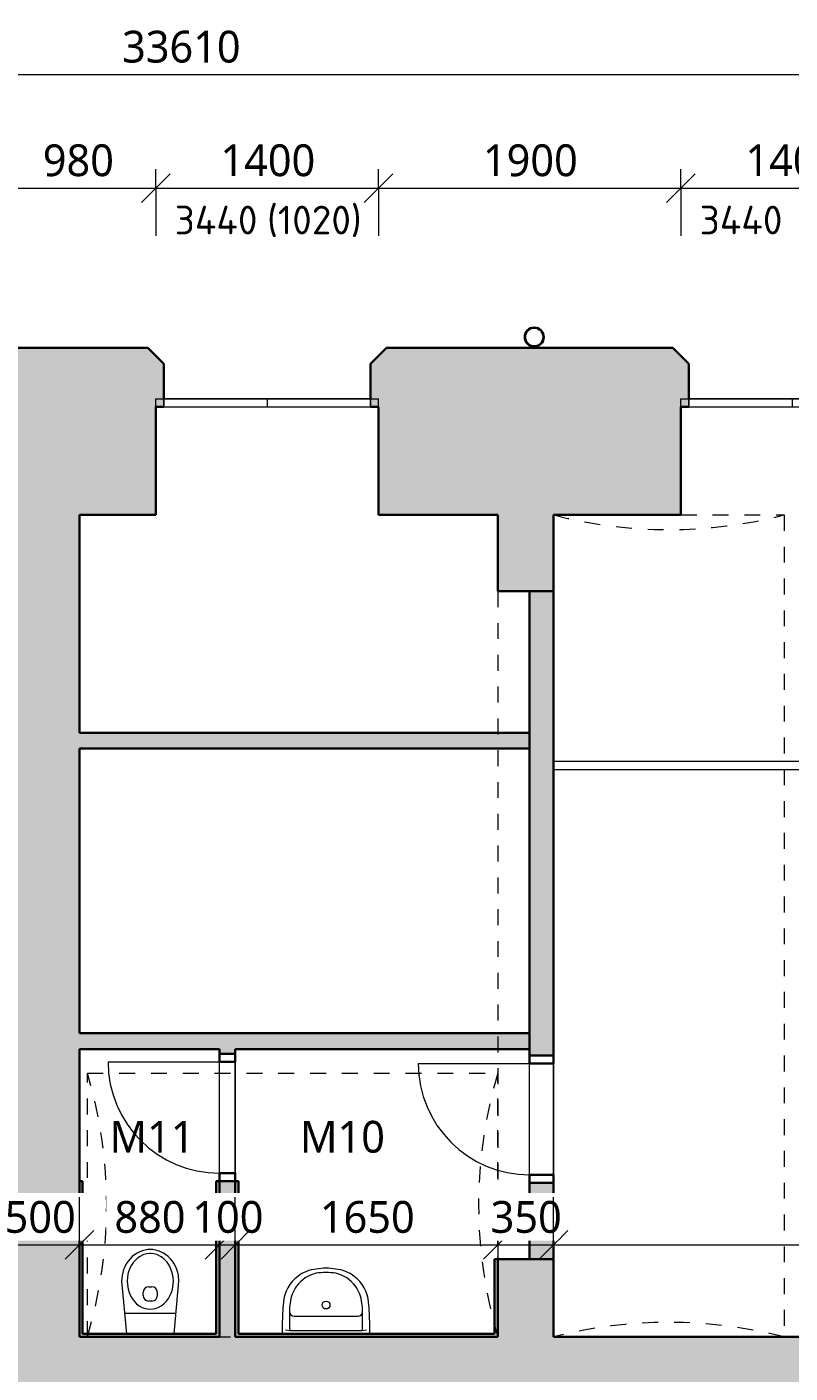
# Model space of a CAD drawing. Header units: metres. Extents: x -2.8 to 41.5, y -3 to 31.1.
# Tile 18 of 21: x 22 to 26.8, y 8.3 to 16.8. Entities that reach past the tile are written whole.
import ezdxf

# ---------------------------------------------------------------- set-up
doc = ezdxf.new("R2010")
doc.units = ezdxf.units.M
doc.linetypes.add('AV - Cerch_ 1 tecka 2mm', pattern=[0.004, 0.002, -0.001, 0, -0.001])
doc.layers.add('AV-KOTY', color=5, linetype='Continuous', lineweight=13, true_color=0x0000ff)
doc.layers.add('AV-MISTNOSTI', color=5, linetype='Continuous', lineweight=5, true_color=0x0000ff)
for name, color, linetype, lineweight in [('AV-KOTY-100', 7, 'Continuous', 5), ('AV-SRAFY', 7, 'Continuous', 35), ('AV-STAVBA', 7, 'Continuous', 18), ('AV-VYBAVENI', 7, 'Continuous', 18)]:
    doc.layers.add(name, color=color, linetype=linetype, lineweight=lineweight)
doc.styles.add('ISOCPEUR', font='isocpeur.ttf', dxfattribs={"height": 0.18})
doc.styles.add('Trebuchet MS', font='trebuc.ttf', dxfattribs={"height": 0.2})
doc.styles.add('Trebuchet MS_B', font='trebuc.ttf', dxfattribs={"height": 0.2})
doc.dimstyles.new('2_mm_-_O_-_Blue_-_mm_-_zaokrouhlena', dxfattribs={"dimscale": 0.3048, "dimtxt": 0.20619, "dimasz": 0.590551, "dimexe": 0.393701, "dimexo": 0.0625, "dimgap": 0.065617, "dimtad": 1, "dimdec": 0, "dimlfac": 1000, "dimrnd": 10, "dimzin": 0, "dimdsep": 46, "dimtxsty": 'Trebuchet MS', "dimblk1": 'OBLIQUE', "dimblk2": 'OBLIQUE', "dimsah": 1, "dimcen": 0.09, "dimazin": 0, "dimtfac": 1, "dimtdec": 4, "dimtix": 1, "dimtmove": 0, "dimatfit": 3, "dimfxl": 0.984252, "dimfxlon": 1, "dimtvp": 1, "dimtfill": 1, "dimtolj": 1, "dimtzin": 0, "dimarcsym": 2})

# ---------------------------------------------------------------- blocks, each defined once
blk = doc.blocks.new('GM_Otvor_obdélníkový - 4200x4810-947040-1NP mezipatro')
at = {"layer": 'AV-STAVBA', "linetype": 'AV - Cerch_ 1 tecka 2mm', "lineweight": 13}
for p, q in [((-2.1, 0.175), (2.1, 0.175)), ((-2.1, -0.175), (2.1, -0.175)), ((-2.1, -0.175), (2.1, -0.175))]:
    blk.add_line(p, q, dxfattribs=at)
blk = doc.blocks.new('DO_1-L_Ocel_ - 700x1970_150-958473-1NP mezipatro')
at = {"layer": 'AV-STAVBA'}
for p, q in [((0.35, 0.775), (0.35, 0.075)), ((-0.35, 0.075), (0.35, 0.075)), ((-0.35, -0.075), (0.35, -0.075))]:
    blk.add_line(p, q, dxfattribs=at)
at = {"layer": 'AV-STAVBA', "linetype": 'AV - Cerch_ 1 tecka 2mm'}
for p, q in [((-0.4, 0.075), (0.4, 0.075)), ((-0.35, 0.075), (0.35, 0.075)), ((-0.4, -0.075), (0.4, -0.075)), ((-0.35, -0.075), (0.35, -0.075))]:
    blk.add_line(p, q, dxfattribs=at)
at = {"layer": 'AV-STAVBA', "lineweight": 35}
for p, q in [((-0.35, 0.075), (-0.4, 0.075)), ((-0.35, -0.075), (-0.35, 0.075)), ((0.4, 0.075), (0.35, 0.075)), ((0.35, 0.075), (0.35, -0.075)), ((-0.4, -0.075), (-0.35, -0.075)), ((0.35, -0.075), (0.4, -0.075))]:
    blk.add_line(p, q, dxfattribs=at)
at = {"layer": 'AV-STAVBA'}
blk.add_arc((0.35, 0.075), 0.7, 90, 180, dxfattribs=at)
blk = doc.blocks.new('DO_1-L_Ocel_ - 700x1970_100-947950-1NP mezipatro')
at = {"layer": 'AV-STAVBA'}
for p, q in [((0.35, 0.75), (0.35, 0.05)), ((-0.35, 0.05), (0.35, 0.05)), ((-0.35, -0.05), (0.35, -0.05))]:
    blk.add_line(p, q, dxfattribs=at)
at = {"layer": 'AV-STAVBA', "linetype": 'AV - Cerch_ 1 tecka 2mm'}
for p, q in [((-0.4, 0.05), (0.4, 0.05)), ((-0.35, 0.05), (0.35, 0.05)), ((-0.4, -0.05), (0.4, -0.05)), ((-0.35, -0.05), (0.35, -0.05))]:
    blk.add_line(p, q, dxfattribs=at)
at = {"layer": 'AV-STAVBA', "lineweight": 35}
for p, q in [((-0.35, 0.05), (-0.4, 0.05)), ((-0.35, -0.05), (-0.35, 0.05)), ((0.4, 0.05), (0.35, 0.05)), ((0.35, 0.05), (0.35, -0.05)), ((-0.4, -0.05), (-0.35, -0.05)), ((0.35, -0.05), (0.4, -0.05))]:
    blk.add_line(p, q, dxfattribs=at)
at = {"layer": 'AV-STAVBA'}
blk.add_arc((0.35, 0.05), 0.7, 90, 180, dxfattribs=at)
blk = doc.blocks.new('WI_2222_bez středního sloupku - 1400x3440-1056389-1NP mezipatro')
at = {"layer": 'AV-STAVBA'}
for p, q in [((-0.7, 0.155), (-0.7, 0.205)), ((-0.7, 0.205), (0.7, 0.205)), ((0, 0.205), (-0.65, 0.205)), ((-0.65, 0.205), (-0.65, 0.155)), ((-0.65, 0.155), (-0.65, 0.205)), ((0.65, 0.205), (0, 0.205)), ((0, 0.205), (0, 0.155)), ((0, 0.205), (0, 0.155)), ((0.65, 0.205), (0.65, 0.155)), ((0.65, 0.155), (0.65, 0.205)), ((0.7, 0.155), (0.7, 0.205)), ((-0.7, 0.155), (0.7, 0.155)), ((-0.65, 0.155), (0, 0.155)), ((0, 0.155), (0.65, 0.155))]:
    blk.add_line(p, q, dxfattribs=at)
blk = doc.blocks.new('GM_Void_valená klenba - GM_Void_valená klenba-1557071-1NP mezipatro')
at = {"layer": 'AV-STAVBA', "linetype": 'AV - Cerch_ 1 tecka 2mm', "lineweight": 13}
for p, q in [((-0.725, 2.585), (-0.725, -2.585)), ((-0.725, 2.585), (0.725, 2.585)), ((0.725, 2.585), (0.725, -2.585)), ((-0.725, -2.585), (0.725, -2.585))]:
    blk.add_line(p, q, dxfattribs=at)
for centre, start, end in [((0, 5.3929), 255.52249, 284.47751), ((0, -5.3929), 75.52249, 104.47751)]:
    blk.add_arc(centre, 2.9, start, end, dxfattribs=at)
blk = doc.blocks.new('GM_Void_valená klenba - GM_Void_valená klenba-1524359-1NP mezipatro')
at = {"layer": 'AV-STAVBA', "linetype": 'AV - Cerch_ 1 tecka 2mm', "lineweight": 13}
for p, q in [((-0.83, 1.265), (-0.83, -1.315)), ((-0.83, 1.265), (0.83, 1.265)), ((0.83, 1.265), (0.83, -1.315)), ((-0.83, -1.315), (0.83, -1.315))]:
    blk.add_line(p, q, dxfattribs=at)
for centre, start, end in [((0, 4.0437), 253.369, 286.631), ((0, -4.0937), 73.369, 106.631)]:
    blk.add_arc(centre, 2.9, start, end, dxfattribs=at)
blk = doc.blocks.new('Railing - Railing-1386329-1NP mezipatro')
at = {"layer": 'AV-STAVBA'}
for p, q in [((34.1304, 12.1482), (25.3048, 12.1482)), ((34.1304, 12.1482), (34.1304, 12.0982)), ((25.3048, 12.0982), (34.1304, 12.0982))]:
    blk.add_line(p, q, dxfattribs=at)
blk = doc.blocks.new('Koncepční umyvadlo - 550x400-1470811-1NP mezipatro')
at = {"layer": 'AV-VYBAVENI'}
for p, q in [((-0.075, 0.12), (0.125, 0.12)), ((0.125, 0.12), (0.325, 0.12)), ((-0.15, 0.0696), (-0.15, 0.01)), ((-0.13, 0.0342), (-0.1027, 0.03)), ((-0.1027, 0.03), (0.3527, 0.03)), ((0.3527, 0.03), (0.38, 0.0342)), ((0.4, 0.01), (0.4, 0.0696))]:
    blk.add_line(p, q, dxfattribs=at)
blk.add_circle((0.125, 0.191), 0.025, dxfattribs=at)
for centre, radius, start, end in [((0.0863, 0.1873), 0.2303, 126.98722, 174.63967), ((0.1108, 0.183), 0.2128, 102.9464, 143.51515), ((0.087, 0.1893), 0.2291, 95.97223, 127.42411), ((0.125, 0.0213), 0.4007, 81.12195, 98.87805), ((0.125, -0.0054), 0.4007, 81.12195, 98.87805), ((0.163, 0.1893), 0.2291, 52.57589, 84.02777), ((0.1392, 0.183), 0.2128, 36.48485, 77.0536), ((0.1637, 0.1873), 0.2303, 5.36033, 53.01278), ((0.1142, 0.1817), 0.2163, 143.76118, 174.20939), ((0.1358, 0.1817), 0.2163, 5.79061, 36.23882), ((1.3731, 0.0627), 1.5231, 174.49277, 179.73823), ((0.092, 0.1621), 0.1973, 167.88867, 183.52869), ((0.158, 0.1621), 0.1973, 356.47131, 12.11133), ((-1.1231, 0.0627), 1.5231, 0.26177, 5.50723), ((1.2179, 0.1148), 1.3234, 178.47706, 183.67527), ((-0.075, 0.15), 0.03, 180, 270), ((0.325, 0.15), 0.03, 270, 360), ((-0.9659, 0.1148), 1.3213, 356.32077, 1.52691)]:
    blk.add_arc(centre, radius, start, end, dxfattribs=at)
blk = doc.blocks.new('Koncepční WC - WC NADRZ-1470814-1NP mezipatro')
at = {"layer": 'AV-VYBAVENI', "lineweight": 13}
for p, q in [((0.0377, 0.5177), (0.0218, 0.5074)), ((0.0541, 0.526), (0.0377, 0.5177)), ((0.0708, 0.5323), (0.0541, 0.526)), ((0.0799, 0.5081), (0.0707, 0.5044)), ((0.0876, 0.5367), (0.0708, 0.5323)), ((0.0987, 0.513), (0.0799, 0.5081)), ((0.1042, 0.5392), (0.0876, 0.5367)), ((0.117, 0.515), (0.0987, 0.513)), ((0.1203, 0.54), (0.1042, 0.5392)), ((0.1203, 0.515), (0.117, 0.515)), ((0.1365, 0.5392), (0.1203, 0.54)), ((0.1237, 0.515), (0.1203, 0.515)), ((0.142, 0.513), (0.1237, 0.515)), ((0.1531, 0.5367), (0.1365, 0.5392)), ((0.1607, 0.5081), (0.142, 0.513)), ((0.1699, 0.5323), (0.1531, 0.5367)), ((0.1699, 0.5044), (0.1607, 0.5081)), ((0.1866, 0.526), (0.1699, 0.5323)), ((0.203, 0.5177), (0.1866, 0.526)), ((0.2188, 0.5074), (0.203, 0.5177)), ((-0.0396, 0.4319), (-0.047, 0.4136)), ((-0.0303, 0.4494), (-0.0396, 0.4319)), ((-0.0194, 0.4661), (-0.0303, 0.4494)), ((-0.007, 0.4814), (-0.0194, 0.4661)), ((-0.0051, 0.4278), (-0.0139, 0.4061)), ((0.0069, 0.4953), (-0.007, 0.4814)), ((0.0018, 0.4409), (-0.0051, 0.4278)), ((0.0148, 0.4601), (0.0018, 0.4409)), ((0.0218, 0.5074), (0.0069, 0.4953)), ((0.0314, 0.4782), (0.0148, 0.4601)), ((0.0398, 0.4856), (0.0314, 0.4782)), ((0.0564, 0.4971), (0.0398, 0.4856)), ((0.0707, 0.5044), (0.0564, 0.4971)), ((0.1842, 0.4971), (0.1699, 0.5044)), ((0.2008, 0.4856), (0.1842, 0.4971)), ((0.2093, 0.4782), (0.2008, 0.4856)), ((0.2258, 0.4601), (0.2093, 0.4782)), ((0.2338, 0.4953), (0.2188, 0.5074)), ((0.2388, 0.4409), (0.2258, 0.4601)), ((0.2476, 0.4814), (0.2338, 0.4953)), ((0.2458, 0.4278), (0.2388, 0.4409)), ((0.2546, 0.4061), (0.2458, 0.4278)), ((0.2601, 0.4661), (0.2476, 0.4814)), ((0.271, 0.4494), (0.2601, 0.4661)), ((0.2802, 0.4319), (0.271, 0.4494)), ((0.2877, 0.4136), (0.2802, 0.4319)), ((-0.0567, 0.3764), (-0.0597, 0.34)), ((-0.0597, 0.34), (-0.0288, 0.01)), ((-0.0527, 0.395), (-0.0567, 0.3764)), ((-0.047, 0.4136), (-0.0527, 0.395)), ((-0.0233, 0.3644), (-0.0247, 0.342)), ((-0.0247, 0.342), (-0.0237, 0.3197)), ((-0.0197, 0.3855), (-0.0233, 0.3644)), ((-0.0139, 0.4061), (-0.0197, 0.3855)), ((0.2603, 0.3855), (0.2546, 0.4061)), ((0.2639, 0.3644), (0.2603, 0.3855)), ((0.2653, 0.342), (0.2639, 0.3644)), ((0.2644, 0.3197), (0.2653, 0.342)), ((0.2695, 0.01), (0.3003, 0.34)), ((0.2934, 0.395), (0.2877, 0.4136)), ((0.2973, 0.3764), (0.2934, 0.395)), ((0.3003, 0.34), (0.2973, 0.3764)), ((-0.0237, 0.3197), (-0.019, 0.2916)), ((-0.019, 0.2916), (-0.0125, 0.2698)), ((-0.0125, 0.2698), (-0.0032, 0.2484)), ((0.0753, 0.2508), (0.0753, 0.2704)), ((0.1103, 0.3054), (0.1203, 0.3054)), ((0.1203, 0.3054), (0.1303, 0.3054)), ((0.1653, 0.2508), (0.1653, 0.2704)), ((0.2439, 0.2484), (0.2532, 0.2698)), ((0.2532, 0.2698), (0.2597, 0.2916)), ((0.2597, 0.2916), (0.2644, 0.3197)), ((-0.0032, 0.2484), (0.0063, 0.2319)), ((0.0063, 0.2319), (0.0188, 0.2151)), ((0.0188, 0.2151), (0.0344, 0.199)), ((0.0344, 0.199), (0.0515, 0.1859)), ((0.0515, 0.1859), (0.0699, 0.1759)), ((0.0699, 0.1759), (0.0885, 0.1693)), ((0.1203, 0.2158), (0.1103, 0.2158)), ((0.1303, 0.2158), (0.1203, 0.2158)), ((0.1521, 0.1693), (0.1708, 0.1759)), ((0.1708, 0.1759), (0.1891, 0.1859)), ((0.1891, 0.1859), (0.2063, 0.199)), ((0.2063, 0.199), (0.2219, 0.2151)), ((0.2219, 0.2151), (0.2344, 0.2319)), ((0.2344, 0.2319), (0.2439, 0.2484)), ((-0.0409, 0.1398), (0.1203, 0.1398)), ((0.0885, 0.1693), (0.102, 0.1664)), ((0.102, 0.1664), (0.1203, 0.165)), ((0.1203, 0.165), (0.1387, 0.1664)), ((0.1203, 0.1398), (0.2816, 0.1398)), ((0.1387, 0.1664), (0.1521, 0.1693))]:
    blk.add_line(p, q, dxfattribs=at)
for centre, start, end in [((0.1103, 0.2704), 90, 180), ((0.1303, 0.2704), 360, 90), ((0.1103, 0.2508), 180, 270), ((0.1303, 0.2508), 270, 0)]:
    blk.add_arc(centre, 0.035, start, end, dxfattribs=at)
blk = doc.blocks.new('GM_Dešťový svod_03 - GM_Dešťový svod_03-1503405-1NP mezipatro')
at = {"layer": 'AV-STAVBA', "lineweight": 35}
for radius, start, end in [(0.06, 90, 270), (0.058, 90, 270), (0.06, 270, 90), (0.058, 270, 90)]:
    blk.add_arc((25.1837, 14.8171), radius, start, end, dxfattribs=at)
blk = doc.blocks.new('DIMBLOCK11-1NP mezipatro')
at = {"layer": 'AV-KOTY-100', "color": 5, "true_color": 0x0000ff}
for p, q in [((21.8248, 15.7529), (21.8248, 15.8729)), ((21.8248, 15.7529), (21.9148, 15.8429)), ((22.8048, 15.7529), (22.8048, 15.8729)), ((22.8048, 15.7529), (22.8948, 15.8429)), ((21.8248, 15.7529), (21.7348, 15.6629)), ((21.8248, 15.7529), (22.8048, 15.7529)), ((21.8248, 15.7529), (21.8248, 15.4529)), ((22.8048, 15.7529), (22.7148, 15.6629)), ((22.8048, 15.7529), (22.8048, 15.4529))]:
    blk.add_line(p, q, dxfattribs=at)
at = {"layer": 'AV-KOTY-100', "color": 0, "insert": (22.0946, 16.0288), "char_height": 0.2, "width": 0.528406, "attachment_point": 1, "line_spacing_factor": 1.048425, "style": 'Trebuchet MS', "bg_fill": 3, "box_fill_scale": 1.25, "bg_fill_color": 256, "bg_fill_true_color": 13158600, "bg_fill_transparency": 0}
blk.add_mtext('980', dxfattribs=at)
blk = doc.blocks.new('_Oblique')
at = {"color": 0, "linetype": 'ByBlock', "lineweight": -2}
blk.add_line((-0.5, -0.5), (0.5, 0.5), dxfattribs=at)
blk = doc.blocks.new('DIMBLOCK12-1NP mezipatro')
at = {"layer": 'AV-KOTY-100', "color": 5, "true_color": 0x0000ff}
for p, q in [((22.8048, 15.7529), (22.8048, 15.8729)), ((22.8048, 15.7529), (22.8948, 15.8429)), ((24.2048, 15.7529), (24.2048, 15.8729)), ((24.2048, 15.7529), (24.2948, 15.8429)), ((22.8048, 15.7529), (22.7148, 15.6629)), ((22.8048, 15.7529), (24.2048, 15.7529)), ((22.8048, 15.7529), (22.8048, 15.4529)), ((24.2048, 15.7529), (24.1148, 15.6629)), ((24.2048, 15.7529), (24.2048, 15.4529))]:
    blk.add_line(p, q, dxfattribs=at)
at = {"layer": 'AV-KOTY-100', "color": 0, "insert": (23.2113, 16.0288), "char_height": 0.2, "width": 0.704541, "attachment_point": 1, "line_spacing_factor": 1.048425, "style": 'Trebuchet MS', "bg_fill": 3, "box_fill_scale": 1.25, "bg_fill_color": 256, "bg_fill_true_color": 13158600, "bg_fill_transparency": 0}
blk.add_mtext('1400', dxfattribs=at)
blk = doc.blocks.new('DIMBLOCK13-1NP mezipatro')
at = {"layer": 'AV-KOTY-100', "color": 5, "true_color": 0x0000ff}
for p, q in [((24.2048, 15.7529), (24.2048, 15.8729)), ((24.2048, 15.7529), (24.2948, 15.8429)), ((26.1048, 15.7529), (26.1048, 15.8729)), ((26.1048, 15.7529), (26.1948, 15.8429)), ((24.2048, 15.7529), (24.1148, 15.6629)), ((24.2048, 15.7529), (26.1048, 15.7529)), ((24.2048, 15.7529), (24.2048, 15.4529)), ((26.1048, 15.7529), (26.0148, 15.6629)), ((26.1048, 15.7529), (26.1048, 15.4529))]:
    blk.add_line(p, q, dxfattribs=at)
at = {"layer": 'AV-KOTY-100', "color": 0, "insert": (24.8613, 16.0288), "char_height": 0.2, "width": 0.704541, "attachment_point": 1, "line_spacing_factor": 1.048425, "style": 'Trebuchet MS', "bg_fill": 3, "box_fill_scale": 1.25, "bg_fill_color": 256, "bg_fill_true_color": 13158600, "bg_fill_transparency": 0}
blk.add_mtext('1900', dxfattribs=at)
blk = doc.blocks.new('DIMBLOCK14-1NP mezipatro')
at = {"layer": 'AV-KOTY-100', "color": 5, "true_color": 0x0000ff}
for p, q in [((26.1048, 15.7529), (26.1048, 15.8729)), ((26.1048, 15.7529), (26.1948, 15.8429)), ((27.5048, 15.7529), (27.5048, 15.8729)), ((27.5048, 15.7529), (27.5948, 15.8429)), ((26.1048, 15.7529), (26.0148, 15.6629)), ((26.1048, 15.7529), (27.5048, 15.7529)), ((26.1048, 15.7529), (26.1048, 15.4529)), ((27.5048, 15.7529), (27.4148, 15.6629)), ((27.5048, 15.7529), (27.5048, 15.4529))]:
    blk.add_line(p, q, dxfattribs=at)
at = {"layer": 'AV-KOTY-100', "color": 0, "insert": (26.5113, 16.0288), "char_height": 0.2, "width": 0.704541, "attachment_point": 1, "line_spacing_factor": 1.048425, "style": 'Trebuchet MS', "bg_fill": 3, "box_fill_scale": 1.25, "bg_fill_color": 256, "bg_fill_true_color": 13158600, "bg_fill_transparency": 0}
blk.add_mtext('1400', dxfattribs=at)
blk = doc.blocks.new('DIMBLOCK35-1NP mezipatro')
at = {"layer": 'AV-KOTY-100', "color": 5, "true_color": 0x0000ff}
for p, q in [((6.1548, 16.4674), (6.1548, 16.7674)), ((6.1548, 16.4674), (6.2448, 16.5574)), ((39.7648, 16.4674), (39.7648, 16.5874)), ((39.7648, 16.4674), (39.8548, 16.5574)), ((6.1548, 16.4674), (6.0648, 16.3774)), ((6.1548, 16.4674), (39.7648, 16.4674)), ((6.1548, 16.4674), (6.1548, 16.3474)), ((39.7648, 16.4674), (39.6748, 16.3774)), ((39.7648, 16.4674), (39.7648, 16.1674))]:
    blk.add_line(p, q, dxfattribs=at)
at = {"layer": 'AV-KOTY-100', "color": 0, "insert": (22.5929, 16.7433), "char_height": 0.2, "width": 0.880677, "attachment_point": 1, "line_spacing_factor": 1.048425, "style": 'Trebuchet MS', "bg_fill": 3, "box_fill_scale": 1.25, "bg_fill_color": 256, "bg_fill_true_color": 13158600, "bg_fill_transparency": 0}
blk.add_mtext('33610', dxfattribs=at)
blk = doc.blocks.new('DIMBLOCK55-1NP mezipatro')
at = {"layer": 'AV-KOTY-100', "color": 5, "true_color": 0x0000ff}
for p, q in [((21.8248, 9.1073), (21.8248, 9.4073)), ((22.3248, 9.1073), (22.3248, 9.4073)), ((21.8248, 9.1073), (21.9148, 9.1973)), ((22.3248, 9.1073), (22.4148, 9.1973)), ((21.8248, 9.1073), (21.7348, 9.0173)), ((21.8248, 9.1073), (22.3248, 9.1073)), ((21.8248, 9.1073), (21.8248, 8.9873)), ((22.3248, 9.1073), (22.2348, 9.0173)), ((22.3248, 9.1073), (22.3248, 8.9873))]:
    blk.add_line(p, q, dxfattribs=at)
at = {"layer": 'AV-KOTY-100', "color": 0, "insert": (21.8546, 9.3832), "char_height": 0.2, "width": 0.528406, "attachment_point": 1, "line_spacing_factor": 1.048425, "style": 'Trebuchet MS', "bg_fill": 3, "box_fill_scale": 1.25, "bg_fill_color": 256, "bg_fill_true_color": 13158600, "bg_fill_transparency": 0}
blk.add_mtext('500', dxfattribs=at)
blk = doc.blocks.new('DIMBLOCK56-1NP mezipatro')
at = {"layer": 'AV-KOTY-100', "color": 5, "true_color": 0x0000ff}
for p, q in [((22.3248, 9.1073), (22.3248, 9.4073)), ((23.2048, 9.1073), (23.2048, 9.4073)), ((22.3248, 9.1073), (22.4148, 9.1973)), ((23.2048, 9.1073), (23.2948, 9.1973)), ((22.3248, 9.1073), (22.2348, 9.0173)), ((22.3248, 9.1073), (23.2048, 9.1073)), ((22.3248, 9.1073), (22.3248, 8.9873)), ((23.2048, 9.1073), (23.1148, 9.0173)), ((23.2048, 9.1073), (23.2048, 8.9873))]:
    blk.add_line(p, q, dxfattribs=at)
at = {"layer": 'AV-KOTY-100', "color": 0, "insert": (22.5446, 9.3832), "char_height": 0.2, "width": 0.528406, "attachment_point": 1, "line_spacing_factor": 1.048425, "style": 'Trebuchet MS', "bg_fill": 3, "box_fill_scale": 1.25, "bg_fill_color": 256, "bg_fill_true_color": 13158600, "bg_fill_transparency": 0}
blk.add_mtext('880', dxfattribs=at)
blk = doc.blocks.new('DIMBLOCK57-1NP mezipatro')
at = {"layer": 'AV-KOTY-100', "color": 5, "true_color": 0x0000ff}
for p, q in [((23.2048, 9.1073), (23.2048, 9.4073)), ((23.3048, 9.1073), (23.3048, 9.4073)), ((23.2048, 9.1073), (23.2948, 9.1973)), ((23.3048, 9.1073), (23.3948, 9.1973)), ((23.2048, 9.1073), (23.1148, 9.0173)), ((23.2048, 9.1073), (23.3048, 9.1073)), ((23.2048, 9.1073), (23.2048, 8.9873)), ((23.3048, 9.1073), (23.2148, 9.0173)), ((23.3048, 9.1073), (23.3048, 8.9873))]:
    blk.add_line(p, q, dxfattribs=at)
at = {"layer": 'AV-KOTY-100', "color": 0, "insert": (23.0346, 9.3832), "char_height": 0.2, "width": 0.528406, "attachment_point": 1, "line_spacing_factor": 1.048425, "style": 'Trebuchet MS', "bg_fill": 3, "box_fill_scale": 1.25, "bg_fill_color": 256, "bg_fill_true_color": 13158600, "bg_fill_transparency": 0}
blk.add_mtext('100', dxfattribs=at)
blk = doc.blocks.new('DIMBLOCK58-1NP mezipatro')
at = {"layer": 'AV-KOTY-100', "color": 5, "true_color": 0x0000ff}
for p, q in [((23.3048, 9.1073), (23.3048, 9.4073)), ((24.9548, 9.1073), (24.9548, 9.4073)), ((23.3048, 9.1073), (23.3948, 9.1973)), ((24.9548, 9.1073), (25.0448, 9.1973)), ((23.3048, 9.1073), (23.2148, 9.0173)), ((23.3048, 9.1073), (24.9548, 9.1073)), ((23.3048, 9.1073), (23.3048, 8.9873)), ((24.9548, 9.1073), (24.8648, 9.0173)), ((24.9548, 9.1073), (24.9548, 8.9873))]:
    blk.add_line(p, q, dxfattribs=at)
at = {"layer": 'AV-KOTY-100', "color": 0, "insert": (23.8363, 9.3832), "char_height": 0.2, "width": 0.704541, "attachment_point": 1, "line_spacing_factor": 1.048425, "style": 'Trebuchet MS', "bg_fill": 3, "box_fill_scale": 1.25, "bg_fill_color": 256, "bg_fill_true_color": 13158600, "bg_fill_transparency": 0}
blk.add_mtext('1650', dxfattribs=at)
blk = doc.blocks.new('DIMBLOCK59-1NP mezipatro')
at = {"layer": 'AV-KOTY-100', "color": 5, "true_color": 0x0000ff}
for p, q in [((24.9548, 9.1073), (24.9548, 9.4073)), ((25.3048, 9.1073), (25.3048, 9.4073)), ((24.9548, 9.1073), (25.0448, 9.1973)), ((25.3048, 9.1073), (25.3948, 9.1973)), ((24.9548, 9.1073), (24.8648, 9.0173)), ((24.9548, 9.1073), (25.3048, 9.1073)), ((24.9548, 9.1073), (24.9548, 8.9873)), ((25.3048, 9.1073), (25.2148, 9.0173)), ((25.3048, 9.1073), (25.3048, 8.9873))]:
    blk.add_line(p, q, dxfattribs=at)
at = {"layer": 'AV-KOTY-100', "color": 0, "insert": (24.9096, 9.3832), "char_height": 0.2, "width": 0.528406, "attachment_point": 1, "line_spacing_factor": 1.048425, "style": 'Trebuchet MS', "bg_fill": 3, "box_fill_scale": 1.25, "bg_fill_color": 256, "bg_fill_true_color": 13158600, "bg_fill_transparency": 0}
blk.add_mtext('350', dxfattribs=at)
blk = doc.blocks.new('DIMBLOCK60-1NP mezipatro')
at = {"layer": 'AV-KOTY-100', "color": 5, "true_color": 0x0000ff}
for p, q in [((25.3048, 9.1073), (25.3048, 9.4073)), ((36.4748, 9.1073), (36.4748, 9.4073)), ((25.3048, 9.1073), (25.3948, 9.1973)), ((36.4748, 9.1073), (36.5648, 9.1973)), ((25.3048, 9.1073), (25.2148, 9.0173)), ((25.3048, 9.1073), (36.4748, 9.1073)), ((25.3048, 9.1073), (25.3048, 8.9873)), ((36.4748, 9.1073), (36.3848, 9.0173)), ((36.4748, 9.1073), (36.4748, 8.9873))]:
    blk.add_line(p, q, dxfattribs=at)
at = {"layer": 'AV-KOTY-100', "color": 0, "insert": (30.5229, 9.3832), "char_height": 0.2, "width": 0.880677, "attachment_point": 1, "line_spacing_factor": 1.048425, "style": 'Trebuchet MS', "bg_fill": 3, "box_fill_scale": 1.25, "bg_fill_color": 256, "bg_fill_true_color": 13158600, "bg_fill_transparency": 0}
blk.add_mtext('11170', dxfattribs=at)

msp = doc.modelspace()

# ---------------------------------------------------------------- hatches: boundary and pattern name
at = {"layer": 'AV-SRAFY', "lineweight": 18}
h = msp.add_hatch(color=256, dxfattribs=at)
h.paths.add_polyline_path([(21.8248, 13.8482), (22.3248, 13.8482), (22.3248, 14.7482), (21.4698, 14.7482), (21.3098, 14.5982), (21.0658, 14.5982), (21.0658, 14.2982), (21.5448, 14.2982), (21.5448, 13.8482)])
h.paths.add_polyline_path([(17.4148, 13.8482), (17.9448, 13.8482), (17.9448, 14.2982), (18.4139, 14.2982), (18.4139, 14.5982), (18.1898, 14.5982), (18.0298, 14.7482), (17.4148, 14.7482), (17.4148, 14.0482)])
h = msp.add_hatch(color=256, dxfattribs=at)
h.paths.add_polyline_path([(34.4048, 13.6982), (34.4048, 14.3782), (34.4548, 14.3782), (34.4548, 14.6482), (34.3548, 14.7482), (33.5548, 14.7482), (33.4548, 14.6482), (33.4548, 14.3782), (33.5048, 14.3782), (33.5048, 13.6982)])
h.paths.add_polyline_path([(39.1448, 13.6982), (39.1448, 14.7482), (38.6848, 14.7482), (38.6848, 13.6982)])
h.paths.add_polyline_path([(36.7748, 13.6982), (37.3348, 13.6982), (37.3348, 14.7482), (35.8548, 14.7482), (35.7548, 14.6482), (35.7548, 14.3782), (35.8048, 14.3782), (35.8048, 13.6982), (36.4748, 13.6982)])
h.paths.add_polyline_path([(32.1048, 13.6982), (32.1048, 14.3782), (32.1548, 14.3782), (32.1548, 14.6482), (32.0548, 14.7482), (30.5548, 14.7482), (30.4548, 14.6482), (30.4548, 14.3782), (30.5048, 14.3782), (30.5048, 13.6982), (31.7068, 13.6982)])
h.paths.add_polyline_path([(24.6223, 13.6982), (26.1048, 13.6982), (26.1048, 14.3782), (26.1548, 14.3782), (26.1548, 14.6482), (26.0548, 14.7482), (24.2548, 14.7482), (24.1548, 14.6482), (24.1548, 14.3782), (24.2048, 14.3782), (24.2048, 13.6982)])
h.paths.add_polyline_path([(27.5048, 13.6982), (29.1048, 13.6982), (29.1048, 14.3782), (29.1548, 14.3782), (29.1548, 14.6482), (29.0548, 14.7482), (27.5548, 14.7482), (27.4548, 14.6482), (27.4548, 14.3782), (27.5048, 14.3782)])
h.paths.add_polyline_path([(22.3248, 13.6982), (22.8048, 13.6982), (22.8048, 14.3782), (22.8548, 14.3782), (22.8548, 14.6482), (22.7548, 14.7482), (22.3248, 14.7482), (22.3248, 13.8482)])
for points in [[(22.3248, 8.5282), (22.3248, 13.8482), (21.8248, 13.8482), (21.8248, 8.5282)], [(25.1548, 12.2282), (25.1548, 12.3282), (22.3248, 12.3282), (22.3248, 12.2282), (23.2054, 12.2282)], [(23.2048, 10.3382), (25.1548, 10.3382), (25.1548, 10.4382), (22.3248, 10.4382), (22.3248, 10.3382)], [(22.3448, 8.5282), (22.3448, 9.5082), (22.3248, 9.5082), (22.3248, 8.5282)], [(23.1848, 8.5482), (23.2048, 8.5482), (23.2048, 9.5082), (23.1848, 9.5082), (23.1848, 9.2005)], [(23.3248, 8.5282), (23.3248, 9.5082), (23.3048, 9.5082), (23.3048, 8.5282)], [(24.9348, 8.5482), (24.9548, 8.5482), (24.9548, 9.0182), (24.9348, 9.0182)], [(22.4048, 1.3482), (22.4048, 8.5282), (21.8248, 8.5282), (21.8248, 1.3482)], [(23.2048, 8.5282), (23.2048, 8.5482), (22.3448, 8.5482), (22.3448, 8.5282)], [(24.9548, 8.5282), (24.9548, 8.5482), (23.3248, 8.5482), (23.3248, 8.5282)]]:
    msp.add_hatch(color=256, dxfattribs=at).paths.add_polyline_path(points)
h = msp.add_hatch(color=256, dxfattribs=at)
h.paths.add_polyline_path([(25.3048, 8.5282), (25.3048, 9.0182), (24.9548, 9.0182), (24.9548, 8.5282)])
h.paths.add_polyline_path([(25.3048, 13.2182), (25.3048, 13.6982), (24.9548, 13.6982), (24.9548, 13.2182)])
h = msp.add_hatch(color=256, dxfattribs=at)
h.paths.add_polyline_path([(25.1548, 9.0182), (25.3048, 9.0182), (25.3048, 9.4982), (25.1548, 9.4982), (25.1548, 9.2005)])
h.paths.add_polyline_path([(25.3048, 10.2982), (25.3048, 13.2182), (25.1548, 13.2182), (25.1548, 10.2982)])
h = msp.add_hatch(color=256, dxfattribs=at)
h.paths.add_polyline_path([(23.2054, 8.5282), (23.3048, 8.5282), (23.3048, 9.5082), (23.2048, 9.5082), (23.2048, 8.5282)])
h.paths.add_polyline_path([(23.2054, 10.3082), (23.3048, 10.3082), (23.3048, 10.3382), (23.2048, 10.3382), (23.2048, 10.3082)])
h = msp.add_hatch(color=256, dxfattribs=at)
h.paths.add_polyline_path([(39.1448, 7.5782), (39.1448, 8.5282), (38.8598, 8.5282), (38.8598, 7.5782)])
h.paths.add_polyline_path([(36.9798, 7.5782), (36.9798, 8.5282), (22.4048, 8.5282), (22.4048, 7.5782), (31.7068, 7.5782)])

# ---------------------------------------------------------------- linework, layer by layer
at = {"layer": 'AV-STAVBA', "lineweight": 35}
for p, q in [((22.7548, 14.7482), (21.4698, 14.7482)), ((22.8548, 14.6482), (22.7548, 14.7482)), ((24.2548, 14.7482), (24.1548, 14.6482)), ((26.0548, 14.7482), (24.2548, 14.7482)), ((26.1548, 14.6482), (26.0548, 14.7482)), ((22.8548, 14.4282), (22.8548, 14.6482)), ((24.1548, 14.6482), (24.1548, 14.4282)), ((26.1548, 14.4282), (26.1548, 14.6482)), ((22.8048, 13.6982), (22.8048, 14.3782)), ((22.8048, 14.3782), (22.8548, 14.3782)), ((24.1548, 14.3782), (24.2048, 14.3782)), ((24.2048, 14.3782), (24.2048, 13.6982)), ((26.1048, 13.6982), (26.1048, 14.3782)), ((26.1048, 14.3782), (26.1548, 14.3782)), ((22.3248, 13.6982), (22.8048, 13.6982)), ((22.3248, 12.3282), (22.3248, 13.6982)), ((24.2048, 13.6982), (24.9548, 13.6982)), ((24.9548, 13.6982), (24.9548, 13.2182)), ((25.3048, 13.6982), (26.1048, 13.6982)), ((25.3048, 10.2982), (25.3048, 13.6982)), ((25.3048, 13.2182), (24.9548, 13.2182)), ((25.1548, 13.2182), (25.1548, 10.2982)), ((25.1548, 12.3282), (22.3248, 12.3282)), ((22.3248, 10.4382), (22.3248, 12.2282)), ((22.3248, 12.2282), (25.1548, 12.2282)), ((25.1548, 10.4382), (22.3248, 10.4382)), ((22.3248, 10.3382), (23.2048, 10.3382)), ((22.3248, 10.3382), (22.3248, 8.5282)), ((23.2048, 10.3382), (23.2048, 10.3082)), ((23.3048, 10.3382), (25.1548, 10.3382)), ((23.3048, 10.3082), (23.3048, 10.3382)), ((23.2048, 10.3082), (23.3048, 10.3082)), ((25.1548, 10.2982), (25.3048, 10.2982)), ((22.3448, 9.5082), (22.3248, 9.5082)), ((22.3448, 8.5482), (22.3448, 9.5082)), ((23.3248, 9.5082), (23.1848, 9.5082)), ((23.1848, 9.5082), (23.1848, 8.5482)), ((23.2048, 9.5082), (23.2048, 8.5282)), ((23.3048, 8.5282), (23.3048, 9.5082)), ((23.3248, 8.5482), (23.3248, 9.5082)), ((25.3048, 9.4982), (25.1548, 9.4982)), ((25.1548, 9.4982), (25.1548, 9.0182)), ((25.3048, 8.5282), (25.3048, 9.4982)), ((24.9348, 9.0182), (25.3048, 9.0182)), ((24.9348, 9.0182), (24.9348, 8.5482)), ((24.9548, 9.0182), (24.9548, 8.5282)), ((23.2048, 8.5282), (22.3248, 8.5282)), ((23.1848, 8.5482), (22.3448, 8.5482)), ((24.9548, 8.5282), (23.3048, 8.5282)), ((24.9348, 8.5482), (23.3248, 8.5482)), ((36.4748, 8.5282), (25.3048, 8.5282))]:
    msp.add_line(p, q, dxfattribs=at)
at = {"layer": 'AV-STAVBA'}
for p, q in [((23.2048, 9.5582), (23.2048, 10.2582)), ((23.3048, 10.2582), (23.3048, 9.5582)), ((25.1548, 9.5482), (25.1548, 10.2482)), ((25.3048, 10.2482), (25.3048, 9.5482))]:
    msp.add_line(p, q, dxfattribs=at)

# ---------------------------------------------------------------- block references
at = {"layer": 'AV-STAVBA', "lineweight": 35}
msp.add_blockref('GM_Dešťový svod_03 - GM_Dešťový svod_03-1503405-1NP mezipatro', (0, 0), dxfattribs=at)
at = {"layer": 'AV-STAVBA'}
for name, p in [('WI_2222_bez středního sloupku - 1400x3440-1056389-1NP mezipatro', (23.5048, 14.2232)), ('WI_2222_bez středního sloupku - 1400x3440-1056389-1NP mezipatro', (26.8048, 14.2232)), ('Railing - Railing-1386329-1NP mezipatro', (0, 0))]:
    msp.add_blockref(name, p, dxfattribs=at)
at = {"layer": 'AV-STAVBA', "linetype": 'AV - Cerch_ 1 tecka 2mm', "lineweight": 13}
msp.add_blockref('GM_Void_valená klenba - GM_Void_valená klenba-1557071-1NP mezipatro', (26.0298, 11.1132), dxfattribs=at)
at = {"layer": 'AV-STAVBA'}
for name, p, rotation in [('GM_Otvor_obdélníkový - 4200x4810-947040-1NP mezipatro', (25.1298, 11.1182), 269.9999999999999), ('DO_1-L_Ocel_ - 700x1970_100-947950-1NP mezipatro', (23.2548, 9.9082), 89.99999999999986), ('DO_1-L_Ocel_ - 700x1970_150-958473-1NP mezipatro', (25.2298, 9.8982), 89.9999999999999)]:
    msp.add_blockref(name, p, dxfattribs=dict(at, rotation=rotation))
at = {"layer": 'AV-STAVBA', "linetype": 'AV - Cerch_ 1 tecka 2mm', "lineweight": 13, "rotation": 89.9999999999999}
msp.add_blockref('GM_Void_valená klenba - GM_Void_valená klenba-1524359-1NP mezipatro', (23.6398, 9.3582), dxfattribs=at)
at = {"layer": 'AV-VYBAVENI'}
for name, p in [('Koncepční WC - WC NADRZ-1470814-1NP mezipatro', (22.6498, 8.5382)), ('Koncepční umyvadlo - 550x400-1470811-1NP mezipatro', (23.7498, 8.5382))]:
    msp.add_blockref(name, p, dxfattribs=at)

# ---------------------------------------------------------------- texts
at = {"layer": 'AV-KOTY', "lineweight": 5, "char_height": 0.18, "attachment_point": 1, "style": 'ISOCPEUR'}
for s, insert, width in [('(1020)', (23.5046, 15.6429), 0.745569), ('3440', (22.9234, 15.6429), 0.657384), ('3440', (26.2234, 15.6429), 0.657384)]:
    msp.add_mtext(s, dxfattribs=dict(at, insert=insert, width=width))
at = {"layer": 'AV-MISTNOSTI', "char_height": 0.2, "width": 0.657384, "attachment_point": 1, "style": 'Trebuchet MS_B'}
for s, insert in [('M11', (22.5138, 9.8873)), ('M10', (23.7109, 9.8873))]:
    msp.add_mtext(s, dxfattribs=dict(at, insert=insert))

# ---------------------------------------------------------------- dimensions: what is measured, and where the dimension line sits
at = {"layer": 'AV-KOTY', "lineweight": 5}
dim = msp.add_linear_dim(base=(39.7648, 16.4674), p1=(6.1548, 16.7674), p2=(39.7648, 16.1674), dimstyle='2_mm_-_O_-_Blue_-_mm_-_zaokrouhlena', override={"dimpost": '<>', "dimfxl": 33.615355}, dxfattribs=at)
dim.commit()
dim.dimension.update_dxf_attribs({"geometry": 'DIMBLOCK35-1NP mezipatro', "text_midpoint": (22.9598, 16.5895)})

# ---------------------------------------------------------------- next in the draw order: dimensions: what is measured, and where the dimension line sits
for base, p1, p2, override, picture, middle in [((22.8048, 15.7529), (21.8248, 15.4529), (22.8048, 15.4529), {"dimpost": '<>', "dimfxl": 0.98}, 'DIMBLOCK11-1NP mezipatro', (22.3148, 15.875)), ((22.3248, 9.1073), (21.8248, 9.4073), (22.3248, 9.4073), {"dimpost": '<>', "dimfxl": 0.5}, 'DIMBLOCK55-1NP mezipatro', (22.0748, 9.229))]:
    dim = msp.add_linear_dim(base=base, p1=p1, p2=p2, dimstyle='2_mm_-_O_-_Blue_-_mm_-_zaokrouhlena', override=override, dxfattribs=at)
    dim.commit()
    dim.dimension.update_dxf_attribs({"geometry": picture, "text_midpoint": middle})

# ---------------------------------------------------------------- next in the draw order: dimensions: what is measured, and where the dimension line sits
for base, p1, p2, override, picture, middle in [((24.2048, 15.7529), (22.8048, 15.4529), (24.2048, 15.4529), {"dimpost": '<>', "dimfxl": 1.4}, 'DIMBLOCK12-1NP mezipatro', (23.5048, 15.8747)), ((23.2048, 9.1073), (22.3248, 9.4073), (23.2048, 9.4073), {"dimpost": '<>', "dimfxl": 0.88}, 'DIMBLOCK56-1NP mezipatro', (22.7648, 9.229))]:
    dim = msp.add_linear_dim(base=base, p1=p1, p2=p2, dimstyle='2_mm_-_O_-_Blue_-_mm_-_zaokrouhlena', override=override, dxfattribs=at)
    dim.commit()
    dim.dimension.update_dxf_attribs({"geometry": picture, "text_midpoint": middle})

# ---------------------------------------------------------------- next in the draw order: dimensions: what is measured, and where the dimension line sits
for base, p1, p2, override, picture, middle in [((26.1048, 15.7529), (24.2048, 15.4529), (26.1048, 15.4529), {"dimpost": '<>', "dimfxl": 1.9}, 'DIMBLOCK13-1NP mezipatro', (25.1548, 15.875)), ((23.3048, 9.1073), (23.2048, 9.4073), (23.3048, 9.4073), {"dimpost": '<>', "dimfxl": 0.1}, 'DIMBLOCK57-1NP mezipatro', (23.2548, 9.229))]:
    dim = msp.add_linear_dim(base=base, p1=p1, p2=p2, dimstyle='2_mm_-_O_-_Blue_-_mm_-_zaokrouhlena', override=override, dxfattribs=at)
    dim.commit()
    dim.dimension.update_dxf_attribs({"geometry": picture, "text_midpoint": middle})

# ---------------------------------------------------------------- next in the draw order: dimensions: what is measured, and where the dimension line sits
for base, p1, p2, override, picture, middle in [((27.5048, 15.7529), (26.1048, 15.4529), (27.5048, 15.4529), {"dimpost": '<>', "dimfxl": 1.4}, 'DIMBLOCK14-1NP mezipatro', (26.8048, 15.8747)), ((24.9548, 9.1073), (23.3048, 9.4073), (24.9548, 9.4073), {"dimpost": '<>', "dimfxl": 1.65}, 'DIMBLOCK58-1NP mezipatro', (24.1298, 9.2294))]:
    dim = msp.add_linear_dim(base=base, p1=p1, p2=p2, dimstyle='2_mm_-_O_-_Blue_-_mm_-_zaokrouhlena', override=override, dxfattribs=at)
    dim.commit()
    dim.dimension.update_dxf_attribs({"geometry": picture, "text_midpoint": middle})

# ---------------------------------------------------------------- next in the draw order: dimensions: what is measured, and where the dimension line sits
dim = msp.add_linear_dim(base=(25.3048, 9.1073), p1=(24.9548, 9.4073), p2=(25.3048, 9.4073), dimstyle='2_mm_-_O_-_Blue_-_mm_-_zaokrouhlena', override={"dimpost": '<>', "dimfxl": 0.35}, dxfattribs=at)
dim.commit()
dim.dimension.update_dxf_attribs({"geometry": 'DIMBLOCK59-1NP mezipatro', "text_midpoint": (25.1298, 9.229)})

# ---------------------------------------------------------------- next in the draw order: dimensions: what is measured, and where the dimension line sits
dim = msp.add_linear_dim(base=(36.4748, 9.1073), p1=(25.3048, 9.4073), p2=(36.4748, 9.4073), dimstyle='2_mm_-_O_-_Blue_-_mm_-_zaokrouhlena', override={"dimpost": '<>', "dimfxl": 11.17}, dxfattribs=at)
dim.commit()
dim.dimension.update_dxf_attribs({"geometry": 'DIMBLOCK60-1NP mezipatro', "text_midpoint": (30.8898, 9.229)})

doc.saveas('drawing.dxf')
